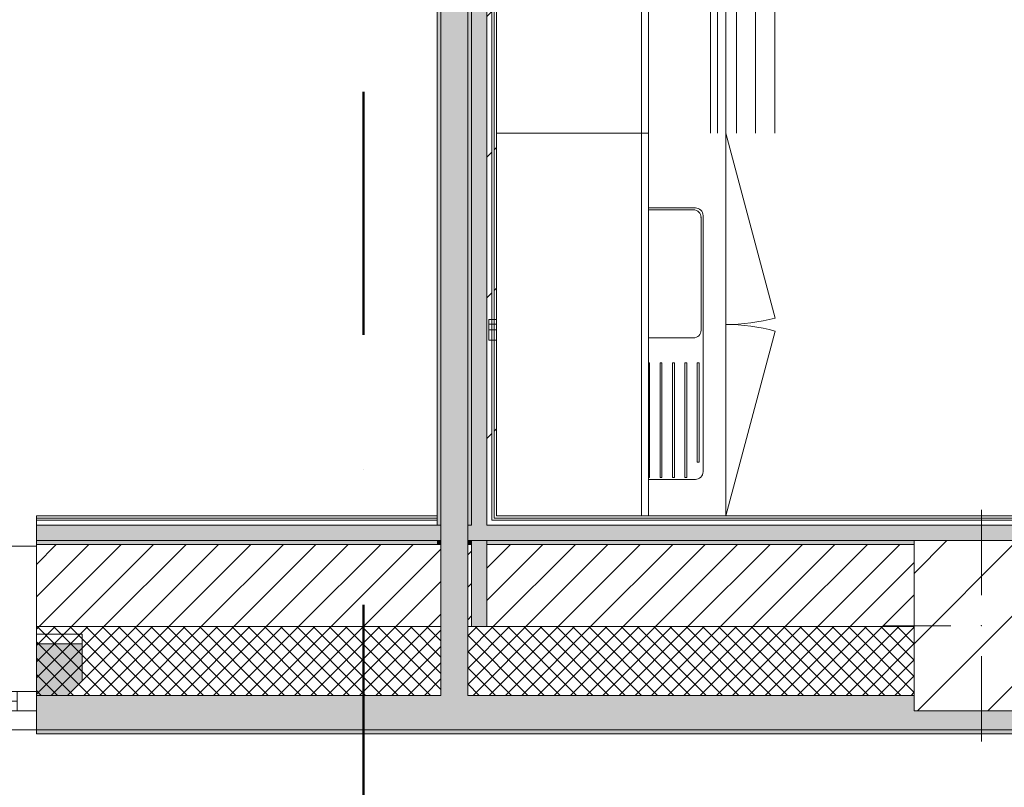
# Model space of a CAD drawing. Header units: millimetres. Extents: x -28277 to 305935, y -19284 to 4746.
# Tile 158 of 256: x 160222 to 162797, y -1839 to 168. Entities that reach past the tile are written whole.
import ezdxf

# ---------------------------------------------------------------- set-up
doc = ezdxf.new("R2010")
doc.units = ezdxf.units.MM
doc.header["$MEASUREMENT"] = 0
for name, pattern in [('Hidden Line', [635, 423.333333, -211.666667]), ('Punto & Rayas', [1340.555525, 635, -352.777778, 0, -352.777747]), ('Wipeout_Contour', [1000, 0, -1000])]:
    doc.linetypes.add(name, pattern=pattern)
for name, color, linetype, lineweight, true_color in [('01_2D_Ambit_Pluma_Nº__242', 7, 'Continuous', 50, 0xfb0013), ('12_FAÇ_Façana_Pluma_Nº__102', 7, 'Continuous', 5, 0xcccccc), ('12_FAÇ_Façana_Pluma_Nº__174', 7, 'Continuous', 13, 0xe4ad2c), ('12_FAÇ_Façana_Pluma_Nº__176', 7, 'Continuous', 15, 0x93a0c6), ('12_FAÇ_Façana_Pluma_Nº__43', 7, 'Continuous', 5, 0xa4a4a6), ('Nuevo_08_E_Envans secs_Pluma_Nº__102', 7, 'Continuous', 5, 0xcccccc), ('Nuevo_08_E_Envans secs_Pluma_Nº__171', 171, 'Continuous', 13, 0xaaaaff), ('Nuevo_08_E_Envans secs_Pluma_Nº__177', 7, 'Continuous', 15, 0xf7e046), ('Ventanas Archicad_Pluma_Nº__23', 7, 'Continuous', 5, 0xa4a4a6), ('Ventanas Archicad_Pluma_Nº__3', 7, 'Continuous', 5, 0xa4a4a4), ('Ventanas Archicad_Pluma_Nº__43', 7, 'Continuous', 5, 0xa4a4a6)]:
    doc.layers.add(name, color=color, linetype=linetype, lineweight=lineweight, true_color=true_color)
for name, color, linetype in [('10_ESTR_Pilars', 7, 'Continuous'), ('12_FAÇ_Façana', 7, 'Continuous'), ('Nuevo_08_E_Envans secs', 7, 'Continuous'), ('Nuevo_09_EI_Mobiliari cuines', 7, 'Continuous'), ('Ventanas Archicad', 7, 'Continuous')]:
    doc.layers.add(name, color=color, linetype=linetype)
for name, color, linetype, lineweight in [('10_ESTR_Pilars_Pluma_Nº__20', 1, 'Continuous', 5), ('10_ESTR_Pilars_Pluma_Nº__28', 7, 'Continuous', 20), ('10_ESTR_Pilars_Pluma_Nº__42', 8, 'Continuous', 25), ('12_FAÇ_Façana_Pluma_Nº__2', 8, 'Continuous', 5), ('12_FAÇ_Façana_Pluma_Nº__7', 7, 'Continuous', 5), ('Nuevo_08_E_Envans secs_Pluma_Nº__1', 7, 'Continuous', 5), ('Nuevo_09_EI_Mobiliari cuines_Pluma_Nº__1', 7, 'Continuous', 5), ('Nuevo_12_FAÇ_Façana_Pluma_Nº__1', 7, 'Continuous', 5), ('Ventanas Archicad_Pluma_Nº__7', 7, 'Continuous', 5)]:
    doc.layers.add(name, color=color, linetype=linetype, lineweight=lineweight)
pattern_1 = [(45, (184431.643, 0), (-21.213203, 21.213203), []), (135, (184431.643, 0), (21.213203, 21.213203), [])]
pattern_2 = [(45, (184431.643, 0), (-42.4264, 42.4264), [])]
pattern_3 = [(0, (184431.64, 0), (0, 150), [0, -150])]
pattern_4 = [(45, (184431.64, 0), (-367.696, 367.696), [390, -130]), (45, (184431.64, 367.7), (-367.696, 367.696), [390, -130])]

# ---------------------------------------------------------------- blocks, each defined once
blk = doc.blocks.new('Armario Base 27_2')
at = {"layer": 'Nuevo_09_EI_Mobiliari cuines_Pluma_Nº__1', "color": 7, "linetype": 'Continuous', "lineweight": 5}
for p, q in [((0, -628), (900, -628)), ((0, -678), (900, -678)), ((0, -728), (900, -728))]:
    blk.add_line(p, q, dxfattribs=at)
at = {"color": 254, "linetype": 'Wipeout_Contour', "lineweight": 0, "ltscale": 2582.67947}
blk.add_wipeout([(0, -600), (900, -600), (900, 0), (0, 0)], dxfattribs=at).dxf.layer = 'Nuevo_09_EI_Mobiliari cuines'
at = {"layer": 'Nuevo_09_EI_Mobiliari cuines_Pluma_Nº__1', "color": 7, "linetype": 'Hidden Line', "lineweight": 5}
for p, q in [((0, -560), (900, -560)), ((0, -578), (900, -578))]:
    blk.add_line(p, q, dxfattribs=at)
at = {"layer": 'Nuevo_09_EI_Mobiliari cuines_Pluma_Nº__1', "color": 7, "linetype": 'Continuous', "lineweight": 5}
blk.add_line((0, -600), (900, -600), dxfattribs=at)
blk = doc.blocks.new('Muro_48_7', base_point=(160265.2, -1194))
at = {"layer": '12_FAÇ_Façana_Pluma_Nº__102', "linetype": 'Continuous', "lineweight": 0, "true_color": 0xe5e5e5}
for points in [[(161323.2, -1599), (160265.2, -1599), (160265.2, -1689), (161323.2, -1689)], [(161393.2, -1599), (161323.2, -1599), (161323.2, -1689), (161393.2, -1689)], [(162560.5, -1599), (161393.2, -1599), (161393.2, -1689), (164197.7, -1689), (164197.7, -1599), (162913.5, -1599), (162913.5, -1639), (162560.5, -1639)], [(160265.2, -1699), (164197.7, -1699), (164197.7, -1689), (160265.2, -1689)]]:
    blk.add_hatch(color=254, dxfattribs=at).paths.add_polyline_path(points)
at = {"layer": '12_FAÇ_Façana_Pluma_Nº__174', "linetype": 'Continuous', "lineweight": 13, "true_color": 0xe4ad2c}
h = blk.add_hatch(dxfattribs=at)
h.set_pattern_fill('SATE_Aislamiento_0007', color=42, style=0, pattern_type=2)
h.set_pattern_definition(pattern_1)
h.paths.add_polyline_path([(161323.2, -1419), (160265.2, -1419), (160265.2, -1599), (161323.2, -1599)])
h = blk.add_hatch(dxfattribs=at)
h.set_pattern_fill('SATE_Aislamiento_0007', color=42, style=0, pattern_type=2)
h.set_pattern_definition(pattern_1)
h.paths.add_polyline_path([(161393.2, -1599), (162560.5, -1599), (162560.5, -1419), (161393.2, -1419)])
at = {"layer": '12_FAÇ_Façana_Pluma_Nº__176', "linetype": 'Continuous', "lineweight": 0, "true_color": 0x495063}
for points in [[(161313.2, -1194), (160265.2, -1194), (160265.2, -1204), (161313.2, -1204)], [(161323.2, -1194), (161313.2, -1194), (161313.2, -1204), (161323.2, -1204)], [(161403.2, -1194), (161393.2, -1194), (161393.2, -1204), (161403.2, -1204)], [(161443.2, -1194), (161443.2, -1204), (162560.5, -1204), (162560.5, -1194)]]:
    blk.add_hatch(color=251, dxfattribs=at).paths.add_polyline_path(points)
at = {"layer": '12_FAÇ_Façana_Pluma_Nº__2', "linetype": 'Continuous', "lineweight": 5}
h = blk.add_hatch(dxfattribs=at)
h.set_pattern_fill('Ceramic_0007', color=8, style=0, pattern_type=2)
h.set_pattern_definition(pattern_2)
h.paths.add_polyline_path([(161323.2, -1204), (160265.2, -1204), (160265.2, -1419), (161323.2, -1419)])
h = blk.add_hatch(dxfattribs=at)
h.set_pattern_fill('Ceramic_0007', color=8, style=0, pattern_type=2)
h.set_pattern_definition(pattern_2)
h.paths.add_polyline_path([(161403.2, -1204), (161393.2, -1204), (161393.2, -1419), (161403.2, -1419)])
h = blk.add_hatch(dxfattribs=at)
h.set_pattern_fill('Ceramic_0007', color=8, style=0, pattern_type=2)
h.set_pattern_definition(pattern_2)
h.paths.add_polyline_path([(161443.2, -1419), (162560.5, -1419), (162560.5, -1204), (161443.2, -1204)])
at = {"layer": '12_FAÇ_Façana_Pluma_Nº__7', "color": 7, "linetype": 'Continuous', "lineweight": 5}
for p, q in [((161323.2, -1204), (160265.2, -1204)), ((161323.2, -1194), (161323.2, -1204)), ((161323.2, -1204), (161323.2, -1419)), ((161393.2, -1204), (161393.2, -1194)), ((161393.2, -1419), (161393.2, -1204)), ((161403.2, -1204), (161393.2, -1204)), ((162560.5, -1204), (161443.2, -1204)), ((160265.2, -1419), (161323.2, -1419)), ((161323.2, -1419), (161323.2, -1599)), ((161393.2, -1599), (161393.2, -1419)), ((161393.2, -1419), (161403.2, -1419)), ((161403.2, -1419), (161443.2, -1419)), ((161443.2, -1419), (162560.5, -1419)), ((160265.2, -1599), (161323.2, -1599)), ((161393.2, -1599), (162560.5, -1599)), ((160265.2, -1689), (161323.2, -1689)), ((161323.2, -1689), (161393.2, -1689)), ((161393.2, -1689), (164197.7, -1689))]:
    blk.add_line(p, q, dxfattribs=at)
at = {"layer": '12_FAÇ_Façana_Pluma_Nº__7', "color": 7, "linetype": 'Continuous', "lineweight": 5, "flags": 128}
for points in [[(161313.2, -1194), (160265.2, -1194)], [(160265.2, -1194), (160265.2, -1699)], [(162560.5, -1194), (161443.2, -1194)], [(160265.2, -1699), (164197.7, -1699)]]:
    blk.add_lwpolyline(points, dxfattribs=at)
at = {"layer": 'Nuevo_12_FAÇ_Façana_Pluma_Nº__1', "color": 7, "linetype": 'Continuous', "lineweight": 5}
for p, q in [((161403.2, -1194), (161403.2, -1204)), ((161403.2, -1204), (161403.2, -1419)), ((161443.2, -1204), (161443.2, -1194)), ((161443.2, -1419), (161443.2, -1204))]:
    blk.add_line(p, q, dxfattribs=at)
blk = doc.blocks.new('Ventana Vertical Multi-Faja 27_8')
at = {"layer": 'Ventanas Archicad_Pluma_Nº__23', "color": 253, "linetype": 'Continuous', "lineweight": 5, "true_color": 0xa4a4a6}
for p, q in [((-600, 0), (-550, 0)), ((-550, 0), (-550, -50)), ((550, -50), (550, 0)), ((550, 0), (600, 0)), ((-550, -50), (-600, -50)), ((600, -50), (550, -50))]:
    blk.add_line(p, q, dxfattribs=at)
at = {"layer": 'Ventanas Archicad_Pluma_Nº__3', "color": 253, "linetype": 'Continuous', "lineweight": 5, "true_color": 0xa4a4a4}
for p, q in [((-600, 50), (600, 50)), ((-550, 0), (550, 0)), ((-550, -25), (550, -25)), ((550, -50), (-550, -50)), ((-600, -430), (600, -430))]:
    blk.add_line(p, q, dxfattribs=at)
at = {"layer": 'Ventanas Archicad_Pluma_Nº__43', "color": 253, "linetype": 'Continuous', "lineweight": 5, "true_color": 0xa4a4a6}
for p, q in [((-600, -200), (-600, -175)), ((600, -200), (600, -175))]:
    blk.add_line(p, q, dxfattribs=at)
at = {"layer": 'Ventanas Archicad_Pluma_Nº__7', "color": 7, "linetype": 'Continuous', "lineweight": 5}
for p, q in [((-600, 50), (-600, 40)), ((-600, 40), (-600, 0)), ((-600, 40), (-600, 0)), ((600, 50), (600, 40)), ((600, 40), (600, 0)), ((600, 40), (600, 0)), ((-600, 0), (-600, -50)), ((-600, 0), (-600, -50)), ((-600, 0), (-600, -50)), ((-600, 0), (-600, -50)), ((600, 0), (600, -50)), ((600, 0), (600, -50)), ((600, 0), (600, -50)), ((600, 0), (600, -50)), ((-600, -50), (-600, -80)), ((-600, -50), (-600, -80)), ((600, -50), (600, -80)), ((600, -50), (600, -80)), ((-600, -80), (-600, -175)), ((-600, -80), (-600, -175)), ((600, -80), (600, -175)), ((600, -80), (600, -175)), ((-600, -200), (-600, -420)), ((600, -200), (600, -420)), ((-600, -420), (-600, -430)), ((600, -420), (600, -430))]:
    blk.add_line(p, q, dxfattribs=at)
blk = doc.blocks.new('Muro_51_7', base_point=(159065.2, -1209))
at = {"layer": '12_FAÇ_Façana', "linetype": 'Continuous', "lineweight": 0, "true_color": 0x000000}
h = blk.add_hatch(dxfattribs=at)
h.set_pattern_fill('Yeso_0007', color=18, style=0, pattern_type=2)
h.set_pattern_definition(pattern_3)
h.paths.add_polyline_path([(159065.2, -1439), (158945.2, -1439), (158945.2, -1464), (159065.2, -1464)])
h = blk.add_hatch(dxfattribs=at)
h.set_pattern_fill('Yeso_0007', color=18, style=0, pattern_type=2)
h.set_pattern_definition(pattern_3)
h.paths.add_polyline_path([(160265.2, -1439), (160265.2, -1464), (160385.2, -1464), (160385.2, -1439)])
at = {"layer": '12_FAÇ_Façana_Pluma_Nº__102', "linetype": 'Continuous', "lineweight": 0, "true_color": 0xe5e5e5}
for points in [[(158945.2, -1559), (159065.2, -1679), (159065.2, -1464), (158945.2, -1464)], [(160385.2, -1559), (160385.2, -1464), (160265.2, -1464), (160265.2, -1679)]]:
    blk.add_hatch(color=254, dxfattribs=at).paths.add_polyline_path(points)
at = {"layer": '12_FAÇ_Façana_Pluma_Nº__43', "color": 253, "linetype": 'Continuous', "lineweight": 5, "true_color": 0xa4a4a6}
for p, q in [((158945.2, -1439), (159065.2, -1439)), ((158945.2, -1464), (158945.2, -1439)), ((159065.2, -1439), (159065.2, -1464)), ((160265.2, -1439), (160265.2, -1464)), ((160385.2, -1439), (160265.2, -1439)), ((160385.2, -1464), (160385.2, -1439)), ((159065.2, -1464), (158945.2, -1464)), ((160265.2, -1464), (160385.2, -1464))]:
    blk.add_line(p, q, dxfattribs=at)
at = {"layer": '12_FAÇ_Façana_Pluma_Nº__7', "color": 7, "linetype": 'Continuous', "lineweight": 5}
for p, q in [((159065.2, -1219), (159065.2, -1209)), ((160265.2, -1219), (160265.2, -1209)), ((159065.2, -1439), (159065.2, -1219)), ((160265.2, -1439), (160265.2, -1219)), ((158945.2, -1559), (158945.2, -1464)), ((159065.2, -1559), (159065.2, -1464)), ((159065.2, -1559), (159065.2, -1464)), ((160265.2, -1559), (160265.2, -1464)), ((160265.2, -1559), (160265.2, -1464)), ((160385.2, -1559), (160385.2, -1464)), ((159065.2, -1589), (159065.2, -1559)), ((159065.2, -1589), (159065.2, -1559)), ((160265.2, -1589), (160265.2, -1559)), ((160265.2, -1589), (160265.2, -1559)), ((159065.2, -1639), (159065.2, -1589)), ((159065.2, -1639), (159065.2, -1589)), ((160265.2, -1639), (160265.2, -1589)), ((160265.2, -1639), (160265.2, -1589)), ((159065.2, -1679), (159065.2, -1639)), ((159065.2, -1679), (159065.2, -1639)), ((160265.2, -1679), (160265.2, -1639)), ((160265.2, -1679), (160265.2, -1639)), ((159065.2, -1689), (159065.2, -1679)), ((160265.2, -1689), (160265.2, -1679))]:
    blk.add_line(p, q, dxfattribs=at)
at = {"layer": 'Ventanas Archicad', "color": 253, "linetype": 'Continuous', "lineweight": 5, "true_color": 0xa4a4a6, "zscale": 1000, "rotation": 180}
blk.add_blockref('Ventana Vertical Multi-Faja 27_8', (159665.2, -1639), dxfattribs=at)
blk = doc.blocks.new('Muro_94_7', base_point=(161403.2, -1194))
at = {"layer": '12_FAÇ_Façana_Pluma_Nº__102', "linetype": 'Continuous', "lineweight": 0, "true_color": 0xe5e5e5}
for points in [[(161323.2, 2009.6), (161323.2, -1194), (161393.2, -1194), (161393.2, 2009.6)], [(161393.2, -1194), (161323.2, -1194), (161323.2, -1204), (161393.2, -1204)], [(161393.2, -1204), (161323.2, -1204), (161323.2, -1419), (161393.2, -1419)], [(161393.2, -1419), (161323.2, -1419), (161323.2, -1599), (161393.2, -1599)]]:
    blk.add_hatch(color=254, dxfattribs=at).paths.add_polyline_path(points)
at = {"layer": '12_FAÇ_Façana_Pluma_Nº__176', "linetype": 'Continuous', "lineweight": 0, "true_color": 0x495063}
for points in [[(161403.2, 2109.6), (161393.2, 2109.6), (161393.2, 2099.6), (161395, 2099.6)], [(161393.2, 2097.3), (161395, 2099.6), (161393.2, 2099.6)], [(161395, 2099.6), (161393.2, 2097.3), (161393.2, -1154), (161403.2, -1154), (161403.2, 2099.6)], [(161395, 2099.6), (161403.2, 2099.6), (161403.2, 2109.6)], [(161313.2, 1999.6), (161321.4, 2009.6), (161313.2, 2009.6)], [(161313.2, 1999.6), (161323.2, 1999.6), (161323.2, 2009.6), (161321.4, 2009.6)], [(161313.2, 1999.6), (161313.2, -1154), (161323.2, -1154), (161323.2, 1999.6)]]:
    blk.add_hatch(color=251, dxfattribs=at).paths.add_polyline_path(points)
at = {"layer": '12_FAÇ_Façana_Pluma_Nº__7', "color": 7, "linetype": 'Continuous', "lineweight": 5}
for p, q in [((161393.2, 2099.6), (161393.2, 2097.3)), ((161393.2, 2009.6), (161393.2, 2097.3)), ((161321.4, 2009.6), (161313.2, 2009.6)), ((161323.2, 2009.6), (161321.4, 2009.6)), ((161323.2, 2009.6), (161323.2, -1154)), ((161393.2, -1154), (161393.2, 2009.6)), ((161323.2, -1194), (161323.2, -1154)), ((161393.2, -1154), (161393.2, -1194)), ((161323.2, -1194), (161323.2, -1204)), ((161323.2, -1204), (161323.2, -1419)), ((161393.2, -1204), (161393.2, -1194)), ((161393.2, -1419), (161393.2, -1204)), ((161323.2, -1419), (161323.2, -1599)), ((161393.2, -1599), (161393.2, -1419))]:
    blk.add_line(p, q, dxfattribs=at)
at = {"layer": '12_FAÇ_Façana_Pluma_Nº__7', "color": 7, "linetype": 'Continuous', "lineweight": 5, "flags": 128}
for points in [[(161403.2, 2109.6), (161393.2, 2109.6)], [(161403.2, -1154), (161403.2, 2109.6)], [(161313.2, 1999.6), (161313.2, -1154)]]:
    blk.add_lwpolyline(points, dxfattribs=at)
at = {"layer": 'Nuevo_12_FAÇ_Façana_Pluma_Nº__1', "color": 7, "linetype": 'Continuous', "lineweight": 5}
for p, q in [((161323.2, -1154), (161313.2, -1154)), ((161403.2, -1154), (161393.2, -1154)), ((161313.2, -1194), (161323.2, -1194)), ((161393.2, -1194), (161403.2, -1194))]:
    blk.add_line(p, q, dxfattribs=at)
blk = doc.blocks.new('*X442', base_point=(184431.6, 0))
at = {"layer": 'Nuevo_08_E_Envans secs_Pluma_Nº__102', "linetype": 'Continuous', "lineweight": 5, "true_color": 0xcccccc}
blk.add_hatch(color=254, dxfattribs=at).paths.add_polyline_path([(161443.2, -1194), (161403.2, -1194), (161403.2, -1204), (161443.2, -1204)])
blk = doc.blocks.new('*X443', base_point=(184431.6, 0))
at = {"layer": 'Nuevo_08_E_Envans secs_Pluma_Nº__102', "linetype": 'Continuous', "lineweight": 5, "true_color": 0xcccccc}
blk.add_hatch(color=254, dxfattribs=at).paths.add_polyline_path([(161443.2, -1204), (161403.2, -1204), (161403.2, -1419), (161443.2, -1419)])
blk = doc.blocks.new('*X444', base_point=(184431.6, 0))
at = {"layer": 'Nuevo_08_E_Envans secs_Pluma_Nº__102', "linetype": 'Continuous', "lineweight": 5, "true_color": 0xcccccc}
blk.add_hatch(color=254, dxfattribs=at).paths.add_polyline_path([(161403.2, -1135), (161443.2, -1135), (161443.2, -1129), (161403.2, -1129)])
blk = doc.blocks.new('*X445', base_point=(184431.6, 0))
at = {"layer": 'Nuevo_08_E_Envans secs_Pluma_Nº__102', "linetype": 'Continuous', "lineweight": 5, "true_color": 0xcccccc}
blk.add_hatch(color=254, dxfattribs=at).paths.add_polyline_path([(161403.2, -1141), (161443.2, -1141), (161443.2, -1135), (161403.2, -1135)])
blk = doc.blocks.new('*X446', base_point=(184431.6, 0))
at = {"layer": 'Nuevo_08_E_Envans secs_Pluma_Nº__102', "linetype": 'Continuous', "lineweight": 5, "true_color": 0xcccccc}
blk.add_hatch(color=254, dxfattribs=at).paths.add_polyline_path([(161403.2, -1154), (161443.2, -1154), (161443.2, -1141), (161403.2, -1141)])
blk = doc.blocks.new('*X447', base_point=(184431.6, 0))
at = {"layer": 'Nuevo_08_E_Envans secs_Pluma_Nº__102', "linetype": 'Continuous', "lineweight": 5, "true_color": 0xcccccc}
blk.add_hatch(color=254, dxfattribs=at).paths.add_polyline_path([(161443.2, -1129), (161443.2, 1963.6), (161403.2, 1963.6), (161403.2, -1129)])
blk = doc.blocks.new('Muro_133_7', base_point=(161403.2, -1194))
at = {"layer": '12_FAÇ_Façana_Pluma_Nº__7', "color": 7, "linetype": 'Continuous', "lineweight": 5}
blk.add_line((161403.2, -1419), (161443.2, -1419), dxfattribs=at)
at = {"layer": 'Nuevo_08_E_Envans secs_Pluma_Nº__1', "color": 7, "linetype": 'Continuous', "lineweight": 5}
for p, q in [((161403.2, -1129), (161403.2, -1135)), ((161403.2, -1135), (161403.2, -1141)), ((161403.2, -1141), (161403.2, -1154))]:
    blk.add_line(p, q, dxfattribs=at)
at = {"layer": 'Nuevo_08_E_Envans secs_Pluma_Nº__1', "color": 7, "linetype": 'Continuous', "lineweight": 5, "flags": 128}
for points in [[(161403.2, 1963.6), (161403.2, -1129)], [(161443.2, -1194), (161403.2, -1194)], [(161456.2, -1194), (161443.2, -1194)], [(161462.2, -1194), (161456.2, -1194)], [(161468.2, -1194), (161462.2, -1194)]]:
    blk.add_lwpolyline(points, dxfattribs=at)
at = {"layer": 'Nuevo_12_FAÇ_Façana_Pluma_Nº__1', "color": 7, "linetype": 'Continuous', "lineweight": 5}
for p, q in [((161403.2, -1194), (161403.2, -1204)), ((161403.2, -1204), (161403.2, -1419)), ((161443.2, -1204), (161443.2, -1194)), ((161443.2, -1419), (161443.2, -1204))]:
    blk.add_line(p, q, dxfattribs=at)
at = {"layer": 'Nuevo_08_E_Envans secs', "color": 7, "lineweight": 20}
for name in ['*X442', '*X443']:
    blk.add_blockref(name, (184431.6, 0), dxfattribs=at)
at = {"color": 254, "linetype": 'Wipeout_Contour', "lineweight": 0, "ltscale": 645814.774892}
blk.add_wipeout([(161443.2, -1135), (161456.2, -1135), (161456.2, -1129), (161443.2, -1129)], dxfattribs=at).dxf.layer = 'Nuevo_08_E_Envans secs'
at = {"layer": 'Nuevo_08_E_Envans secs_Pluma_Nº__177', "linetype": 'Continuous', "lineweight": 15, "true_color": 0xf7e046}
h = blk.add_hatch(dxfattribs=at)
h.set_pattern_fill('Panellat_HPL_0007', color=53, style=0, pattern_type=2)
h.set_pattern_definition(pattern_4)
h.paths.add_polyline_path([(161443.2, -1135), (161456.2, -1135), (161456.2, -1129), (161443.2, -1129)])
at = {"layer": 'Nuevo_08_E_Envans secs', "color": 7, "lineweight": 20}
blk.add_blockref('*X444', (184431.6, 0), dxfattribs=at)
at = {"color": 254, "linetype": 'Wipeout_Contour', "lineweight": 0, "ltscale": 645814.943605}
blk.add_wipeout([(161443.2, -1141), (161456.2, -1141), (161456.2, -1135), (161443.2, -1135)], dxfattribs=at).dxf.layer = 'Nuevo_08_E_Envans secs'
at = {"layer": 'Nuevo_08_E_Envans secs_Pluma_Nº__177', "linetype": 'Continuous', "lineweight": 15, "true_color": 0xf7e046}
h = blk.add_hatch(dxfattribs=at)
h.set_pattern_fill('Panellat_HPL_0007', color=53, style=0, pattern_type=2)
h.set_pattern_definition(pattern_4)
h.paths.add_polyline_path([(161443.2, -1141), (161456.2, -1141), (161456.2, -1135), (161443.2, -1135)])
at = {"layer": 'Nuevo_08_E_Envans secs', "color": 7, "lineweight": 20}
for name in ['*X445', '*X446']:
    blk.add_blockref(name, (184431.6, 0), dxfattribs=at)
at = {"color": 254, "linetype": 'Wipeout_Contour', "lineweight": 0, "ltscale": 645892.673032}
blk.add_wipeout([(161468.2, -1129), (161468.2, 1963.6), (161462.2, 1963.6), (161462.2, -1129)], dxfattribs=at).dxf.layer = 'Nuevo_08_E_Envans secs'
at = {"layer": 'Nuevo_08_E_Envans secs_Pluma_Nº__171', "linetype": 'Continuous', "lineweight": 13, "true_color": 0xaaaaff}
h = blk.add_hatch(dxfattribs=at)
h.set_pattern_fill('Panellat_HPL_0007', color=161, style=0, pattern_type=2)
h.set_pattern_definition(pattern_4)
h.paths.add_polyline_path([(161468.2, -1129), (161468.2, 1963.6), (161462.2, 1963.6), (161462.2, -1129)])
at = {"color": 254, "linetype": 'Wipeout_Contour', "lineweight": 0, "ltscale": 645830.676082}
blk.add_wipeout([(161456.2, -1129), (161456.2, 1963.6), (161443.2, 1963.6), (161443.2, -1129)], dxfattribs=at).dxf.layer = 'Nuevo_08_E_Envans secs'
at = {"layer": 'Nuevo_08_E_Envans secs_Pluma_Nº__177', "linetype": 'Continuous', "lineweight": 15, "true_color": 0xf7e046}
h = blk.add_hatch(dxfattribs=at)
h.set_pattern_fill('Panellat_HPL_0007', color=53, style=0, pattern_type=2)
h.set_pattern_definition(pattern_4)
h.paths.add_polyline_path([(161456.2, -1129), (161456.2, 1963.6), (161443.2, 1963.6), (161443.2, -1129)])
at = {"layer": 'Nuevo_08_E_Envans secs_Pluma_Nº__1', "color": 7, "linetype": 'Continuous', "lineweight": 5}
for p, q in [((161443.2, -1129), (161443.2, 1963.6)), ((161456.2, -1129), (161456.2, 1963.6)), ((161462.2, -1129), (161462.2, 1963.6)), ((161443.2, -1135), (161443.2, -1129)), ((161456.2, -1135), (161456.2, -1129)), ((161462.2, -1135), (161462.2, -1129)), ((161443.2, -1141), (161443.2, -1135)), ((161443.2, -1154), (161443.2, -1141)), ((161456.2, -1141), (161456.2, -1135))]:
    blk.add_line(p, q, dxfattribs=at)
at = {"layer": 'Nuevo_08_E_Envans secs_Pluma_Nº__1', "color": 7, "linetype": 'Continuous', "lineweight": 5, "flags": 128}
for points in [[(161443.2, 1963.6), (161403.2, 1963.6)], [(161456.2, 1963.6), (161443.2, 1963.6)], [(161462.2, 1963.6), (161456.2, 1963.6)], [(161468.2, 1963.6), (161462.2, 1963.6)], [(161468.2, -1129), (161468.2, 1963.6)]]:
    blk.add_lwpolyline(points, dxfattribs=at)
at = {"layer": 'Nuevo_08_E_Envans secs', "color": 7, "lineweight": 20}
blk.add_blockref('*X447', (184431.6, 0), dxfattribs=at)
blk = doc.blocks.new('*X449', base_point=(184431.6, 0))
at = {"layer": 'Nuevo_08_E_Envans secs_Pluma_Nº__102', "linetype": 'Continuous', "lineweight": 5, "true_color": 0xcccccc}
blk.add_hatch(color=254, dxfattribs=at).paths.add_polyline_path([(164197.7, -1154), (161468.2, -1154), (161468.2, -1194), (164197.7, -1194)])
blk = doc.blocks.new('Muro_134_7', base_point=(164197.7, -1194))
at = {"layer": 'Nuevo_08_E_Envans secs_Pluma_Nº__1', "color": 7, "linetype": 'Continuous', "lineweight": 5, "flags": 128}
blk.add_lwpolyline([(161468.2, -1194), (162560.5, -1194)], dxfattribs=at)
at = {"color": 254, "linetype": 'Wipeout_Contour', "lineweight": 0, "ltscale": 651347.614359}
blk.add_wipeout([(164197.7, -1129), (161468.2, -1129), (161468.2, -1135), (164197.7, -1135)], dxfattribs=at).dxf.layer = 'Nuevo_08_E_Envans secs'
at = {"layer": 'Nuevo_08_E_Envans secs_Pluma_Nº__171', "linetype": 'Continuous', "lineweight": 13, "true_color": 0xaaaaff}
h = blk.add_hatch(dxfattribs=at)
h.set_pattern_fill('Panellat_HPL_0007', color=161, style=0, pattern_type=2)
h.set_pattern_definition(pattern_4)
h.paths.add_polyline_path([(164197.7, -1129), (161468.2, -1129), (161468.2, -1135), (164197.7, -1135)])
at = {"color": 254, "linetype": 'Wipeout_Contour', "lineweight": 0, "ltscale": 651348.048749}
blk.add_wipeout([(164197.7, -1141), (161468.2, -1141), (161468.2, -1154), (164197.7, -1154)], dxfattribs=at).dxf.layer = 'Nuevo_08_E_Envans secs'
at = {"layer": 'Nuevo_08_E_Envans secs_Pluma_Nº__177', "linetype": 'Continuous', "lineweight": 15, "true_color": 0xf7e046}
h = blk.add_hatch(dxfattribs=at)
h.set_pattern_fill('Panellat_HPL_0007', color=53, style=0, pattern_type=2)
h.set_pattern_definition(pattern_4)
h.paths.add_polyline_path([(164197.7, -1141), (161468.2, -1141), (161468.2, -1154), (164197.7, -1154)])
at = {"layer": 'Nuevo_08_E_Envans secs_Pluma_Nº__1', "color": 7, "linetype": 'Continuous', "lineweight": 5}
for p, q in [((164197.7, -1135), (161468.2, -1135)), ((164197.7, -1141), (161468.2, -1141)), ((164197.7, -1154), (161468.2, -1154))]:
    blk.add_line(p, q, dxfattribs=at)
at = {"layer": 'Nuevo_08_E_Envans secs_Pluma_Nº__1', "color": 7, "linetype": 'Continuous', "lineweight": 5, "flags": 128}
blk.add_lwpolyline([(164197.7, -1129), (161468.2, -1129)], dxfattribs=at)
at = {"layer": 'Nuevo_08_E_Envans secs', "color": 7, "lineweight": 20}
blk.add_blockref('*X449', (184431.6, 0), dxfattribs=at)
blk = doc.blocks.new('*X697', base_point=(184431.6, 0))
at = {"layer": 'Nuevo_08_E_Envans secs_Pluma_Nº__102', "linetype": 'Continuous', "lineweight": 5, "true_color": 0xcccccc}
blk.add_hatch(color=254, dxfattribs=at).paths.add_polyline_path([(161393.2, -1154), (161393.2, -1194), (161403.2, -1194), (161403.2, -1154)])
blk = doc.blocks.new('*X698', base_point=(184431.6, 0))
at = {"layer": 'Nuevo_08_E_Envans secs_Pluma_Nº__102', "linetype": 'Continuous', "lineweight": 5, "true_color": 0xcccccc}
blk.add_hatch(color=254, dxfattribs=at).paths.add_polyline_path([(161313.2, -1154), (161313.2, -1194), (161323.2, -1194), (161323.2, -1154)])
blk = doc.blocks.new('*X699', base_point=(184431.6, 0))
at = {"layer": 'Nuevo_08_E_Envans secs_Pluma_Nº__102', "linetype": 'Continuous', "lineweight": 5, "true_color": 0xcccccc}
blk.add_hatch(color=254, dxfattribs=at).paths.add_polyline_path([(161443.2, -1194), (164197.7, -1194), (164197.7, -1154), (161443.2, -1154)])
blk = doc.blocks.new('*X700', base_point=(184431.6, 0))
at = {"layer": 'Nuevo_08_E_Envans secs_Pluma_Nº__102', "linetype": 'Continuous', "lineweight": 5, "true_color": 0xcccccc}
blk.add_hatch(color=254, dxfattribs=at).paths.add_polyline_path([(161403.2, -1194), (161443.2, -1194), (161443.2, -1154), (161403.2, -1154)])
blk = doc.blocks.new('*X701', base_point=(184431.6, 0))
at = {"layer": 'Nuevo_08_E_Envans secs_Pluma_Nº__102', "linetype": 'Continuous', "lineweight": 5, "true_color": 0xcccccc}
blk.add_hatch(color=254, dxfattribs=at).paths.add_polyline_path([(161313.2, -1154), (160265.2, -1154), (160265.2, -1194), (161313.2, -1194)])
blk = doc.blocks.new('Muro_192_7', base_point=(160265.2, -1129))
at = {"layer": '12_FAÇ_Façana_Pluma_Nº__7', "color": 7, "linetype": 'Continuous', "lineweight": 5}
blk.add_line((161393.2, -1154), (161393.2, -1194), dxfattribs=at)
at = {"layer": 'Nuevo_08_E_Envans secs_Pluma_Nº__1', "color": 7, "linetype": 'Continuous', "lineweight": 5}
for p, q in [((161403.2, -1129), (161403.2, -1135)), ((161403.2, -1129), (161403.2, -1135)), ((161403.2, -1135), (161403.2, -1141)), ((161403.2, -1135), (161403.2, -1141)), ((161403.2, -1141), (161403.2, -1154)), ((161403.2, -1141), (161403.2, -1154))]:
    blk.add_line(p, q, dxfattribs=at)
at = {"layer": 'Nuevo_08_E_Envans secs_Pluma_Nº__1', "color": 7, "linetype": 'Continuous', "lineweight": 5, "flags": 128}
for points in [[(160265.2, -1194), (161313.2, -1194)], [(161443.2, -1194), (162560.5, -1194)]]:
    blk.add_lwpolyline(points, dxfattribs=at)
at = {"layer": 'Nuevo_12_FAÇ_Façana_Pluma_Nº__1', "color": 7, "linetype": 'Continuous', "lineweight": 5}
for p, q in [((161403.2, -1154), (161393.2, -1154)), ((161313.2, -1194), (161323.2, -1194)), ((161393.2, -1194), (161403.2, -1194))]:
    blk.add_line(p, q, dxfattribs=at)
at = {"layer": 'Nuevo_08_E_Envans secs', "color": 7, "lineweight": 20}
for name in ['*X698', '*X697']:
    blk.add_blockref(name, (184431.6, 0), dxfattribs=at)
at = {"color": 254, "linetype": 'Wipeout_Contour', "lineweight": 0, "ltscale": 643172.813394}
blk.add_wipeout([(161313.2, -1129), (160265.2, -1129), (160265.2, -1135), (161313.2, -1135)], dxfattribs=at).dxf.layer = 'Nuevo_08_E_Envans secs'
at = {"color": 254, "linetype": 'Wipeout_Contour', "lineweight": 0, "ltscale": 651347.614359}
blk.add_wipeout([(161468.2, -1135), (164197.7, -1135), (164197.7, -1129), (161468.2, -1129)], dxfattribs=at).dxf.layer = 'Nuevo_08_E_Envans secs'
at = {"layer": 'Nuevo_08_E_Envans secs_Pluma_Nº__171', "linetype": 'Continuous', "lineweight": 13, "true_color": 0xaaaaff}
h = blk.add_hatch(dxfattribs=at)
h.set_pattern_fill('Panellat_HPL_0007', color=161, style=0, pattern_type=2)
h.set_pattern_definition(pattern_4)
h.paths.add_polyline_path([(161313.2, -1129), (160265.2, -1129), (160265.2, -1135), (161313.2, -1135)])
h = blk.add_hatch(dxfattribs=at)
h.set_pattern_fill('Panellat_HPL_0007', color=161, style=0, pattern_type=2)
h.set_pattern_definition(pattern_4)
h.paths.add_polyline_path([(161468.2, -1135), (164197.7, -1135), (164197.7, -1129), (161468.2, -1129)])
at = {"color": 254, "linetype": 'Wipeout_Contour', "lineweight": 0, "ltscale": 645876.773368}
blk.add_wipeout([(161462.2, -1135), (161468.2, -1135), (161468.2, -1129), (161462.2, -1129)], dxfattribs=at).dxf.layer = 'Nuevo_08_E_Envans secs'
at = {"color": 254, "linetype": 'Wipeout_Contour', "lineweight": 0, "ltscale": 643173.253278}
blk.add_wipeout([(161313.2, -1141), (160265.2, -1141), (160265.2, -1154), (161313.2, -1154)], dxfattribs=at).dxf.layer = 'Nuevo_08_E_Envans secs'
at = {"layer": 'Nuevo_08_E_Envans secs_Pluma_Nº__171', "linetype": 'Continuous', "lineweight": 13, "true_color": 0xaaaaff}
h = blk.add_hatch(dxfattribs=at)
h.set_pattern_fill('Panellat_HPL_0007', color=161, style=0, pattern_type=2)
h.set_pattern_definition(pattern_4)
h.paths.add_polyline_path([(161462.2, -1135), (161468.2, -1135), (161468.2, -1129), (161462.2, -1129)])
at = {"layer": 'Nuevo_08_E_Envans secs_Pluma_Nº__177', "linetype": 'Continuous', "lineweight": 15, "true_color": 0xf7e046}
h = blk.add_hatch(dxfattribs=at)
h.set_pattern_fill('Panellat_HPL_0007', color=53, style=0, pattern_type=2)
h.set_pattern_definition(pattern_4)
h.paths.add_polyline_path([(161313.2, -1141), (160265.2, -1141), (160265.2, -1154), (161313.2, -1154)])
at = {"layer": '12_FAÇ_Façana_Pluma_Nº__7', "color": 7, "linetype": 'Continuous', "lineweight": 5}
blk.add_line((161323.2, -1194), (161323.2, -1154), dxfattribs=at)
at = {"layer": 'Nuevo_08_E_Envans secs_Pluma_Nº__1', "color": 7, "linetype": 'Continuous', "lineweight": 5}
for p, q in [((161313.2, -1135), (161313.2, -1129)), ((161313.2, -1135), (160265.2, -1135)), ((161313.2, -1141), (160265.2, -1141)), ((161313.2, -1154), (160265.2, -1154)), ((161313.2, -1141), (161313.2, -1135)), ((161313.2, -1154), (161313.2, -1141))]:
    blk.add_line(p, q, dxfattribs=at)
at = {"layer": 'Nuevo_08_E_Envans secs_Pluma_Nº__1', "color": 7, "linetype": 'Continuous', "lineweight": 5, "flags": 128}
for points in [[(161313.2, -1129), (160265.2, -1129)], [(160265.2, -1129), (160265.2, -1135)], [(160265.2, -1135), (160265.2, -1141)], [(160265.2, -1141), (160265.2, -1154)], [(160265.2, -1154), (160265.2, -1194)]]:
    blk.add_lwpolyline(points, dxfattribs=at)
at = {"layer": 'Nuevo_12_FAÇ_Façana_Pluma_Nº__1', "color": 7, "linetype": 'Continuous', "lineweight": 5}
blk.add_line((161323.2, -1154), (161313.2, -1154), dxfattribs=at)
at = {"layer": 'Nuevo_08_E_Envans secs', "color": 7, "lineweight": 20}
blk.add_blockref('*X701', (184431.6, 0), dxfattribs=at)
at = {"color": 254, "linetype": 'Wipeout_Contour', "lineweight": 0, "ltscale": 651324.049356}
blk.add_wipeout([(161456.2, -1154), (164197.7, -1154), (164197.7, -1141), (161456.2, -1141)], dxfattribs=at).dxf.layer = 'Nuevo_08_E_Envans secs'
at = {"layer": 'Nuevo_08_E_Envans secs_Pluma_Nº__177', "linetype": 'Continuous', "lineweight": 15, "true_color": 0xf7e046}
h = blk.add_hatch(dxfattribs=at)
h.set_pattern_fill('Panellat_HPL_0007', color=53, style=0, pattern_type=2)
h.set_pattern_definition(pattern_4)
h.paths.add_polyline_path([(161456.2, -1154), (164197.7, -1154), (164197.7, -1141), (161456.2, -1141)])
at = {"color": 254, "linetype": 'Wipeout_Contour', "lineweight": 0, "ltscale": 645815.212971}
blk.add_wipeout([(161443.2, -1154), (161456.2, -1154), (161456.2, -1141), (161443.2, -1141)], dxfattribs=at).dxf.layer = 'Nuevo_08_E_Envans secs'
at = {"layer": 'Nuevo_08_E_Envans secs_Pluma_Nº__177', "linetype": 'Continuous', "lineweight": 15, "true_color": 0xf7e046}
h = blk.add_hatch(dxfattribs=at)
h.set_pattern_fill('Panellat_HPL_0007', color=53, style=0, pattern_type=2)
h.set_pattern_definition(pattern_4)
h.paths.add_polyline_path([(161443.2, -1154), (161456.2, -1154), (161456.2, -1141), (161443.2, -1141)])
at = {"layer": 'Nuevo_08_E_Envans secs_Pluma_Nº__1', "color": 7, "linetype": 'Continuous', "lineweight": 5}
for p, q in [((161462.2, -1135), (161462.2, -1129)), ((161443.2, -1154), (161443.2, -1141)), ((164197.7, -1154), (161443.2, -1154)), ((161456.2, -1141), (161456.2, -1135)), ((164197.7, -1141), (161456.2, -1141)), ((164197.7, -1135), (161462.2, -1135))]:
    blk.add_line(p, q, dxfattribs=at)
at = {"layer": 'Nuevo_08_E_Envans secs_Pluma_Nº__1', "color": 7, "linetype": 'Continuous', "lineweight": 5, "flags": 128}
blk.add_lwpolyline([(164197.7, -1129), (161468.2, -1129)], dxfattribs=at)
at = {"layer": 'Nuevo_08_E_Envans secs', "color": 7, "lineweight": 20}
for name in ['*X700', '*X699']:
    blk.add_blockref(name, (184431.6, 0), dxfattribs=at)
blk = doc.blocks.new('Pilar_7_7', base_point=(162737, -1416.5))
at = {"color": 254, "linetype": 'Wipeout_Contour', "lineweight": 0, "ltscale": 650973.357257}
blk.add_wipeout([(162560.5, -1639), (162913.5, -1639), (162913.5, -1194), (162560.5, -1194)], dxfattribs=at).dxf.layer = '10_ESTR_Pilars'
at = {"layer": '10_ESTR_Pilars_Pluma_Nº__42', "linetype": 'Continuous', "lineweight": 25}
h = blk.add_hatch(dxfattribs=at)
h.set_pattern_fill('00_GCT_trama_45º_e1_400__03', color=8, style=0, pattern_type=2)
h.set_pattern_definition([(45, (184431.64, 0), (-91.9239, 91.9239), [])])
h.paths.add_polyline_path([(162560.5, -1639), (162913.5, -1639), (162913.5, -1194), (162560.5, -1194)])
at = {"layer": '10_ESTR_Pilars_Pluma_Nº__20', "color": 1, "linetype": 'Continuous', "lineweight": 5}
for p, q in [((162737, -1336.5), (162737, -1114)), ((162657, -1416.5), (162480.5, -1416.5)), ((162817, -1416.5), (162993.5, -1416.5)), ((162737, -1496.5), (162737, -1719))]:
    blk.add_line(p, q, dxfattribs=at)
blk.add_point((162737, -1416.5), dxfattribs=at)
at = {"layer": '10_ESTR_Pilars_Pluma_Nº__28', "color": 7, "linetype": 'Continuous', "lineweight": 20, "flags": 128}
blk.add_lwpolyline([(162560.5, -1639), (162913.5, -1639), (162913.5, -1194), (162560.5, -1194)], close=True, dxfattribs=at)
blk = doc.blocks.new('Módulo Base Doble Puerta 24')
at = {"layer": 'Nuevo_09_EI_Mobiliari cuines_Pluma_Nº__1', "color": 7, "linetype": 'Continuous', "lineweight": 5}
for p, q in [((0, 600), (1000, 600)), ((0, 580), (1000, 580)), ((515, 464.5), (220, 464.5)), ((860, 464.5), (600, 464.5)), ((600, 464.5), (600, 459.5)), ((860, 459.5), (860, 464.5)), ((200, 444.5), (200, 84.5)), ((535, 84.5), (535, 444.5)), ((600, 459.5), (860, 459.5)), ((900, 432), (600, 432)), ((600, 432), (600, 427)), ((600, 427), (900, 427)), ((900, 427), (900, 432)), ((900, 399.5), (600, 399.5)), ((600, 399.5), (600, 394.5)), ((600, 394.5), (900, 394.5)), ((900, 394.5), (900, 399.5)), ((900, 367), (600, 367)), ((600, 367), (600, 362)), ((600, 362), (900, 362)), ((900, 362), (900, 367)), ((900, 334.5), (600, 334.5)), ((600, 334.5), (600, 329.5)), ((600, 329.5), (900, 329.5)), ((900, 329.5), (900, 334.5)), ((900, 302), (600, 302)), ((600, 302), (600, 297)), ((600, 297), (900, 297)), ((900, 297), (900, 302)), ((900, 269.5), (600, 269.5)), ((600, 269.5), (600, 264.5)), ((600, 264.5), (900, 264.5)), ((900, 264.5), (900, 269.5)), ((900, 237), (600, 237)), ((600, 237), (600, 232)), ((600, 232), (900, 232)), ((900, 232), (900, 237)), ((900, 204.5), (600, 204.5)), ((600, 204.5), (600, 199.5)), ((600, 199.5), (900, 199.5)), ((900, 199.5), (900, 204.5)), ((900, 172), (600, 172)), ((600, 172), (600, 167)), ((600, 167), (900, 167)), ((900, 167), (900, 172)), ((900, 139.5), (600, 139.5)), ((600, 139.5), (600, 134.5)), ((600, 134.5), (900, 134.5)), ((900, 134.5), (900, 139.5)), ((900, 107), (600, 107)), ((600, 107), (600, 102)), ((900, 102), (900, 107)), ((600, 102), (900, 102)), ((220, 64.5), (515, 64.5)), ((860, 74.5), (600, 74.5)), ((600, 74.5), (600, 69.5)), ((600, 69.5), (860, 69.5)), ((860, 69.5), (860, 74.5)), ((0, 0), (1000, 0)), ((0, 0), (483, -129.4)), ((1000, 0), (517, -129.4))]:
    blk.add_line(p, q, dxfattribs=at)
at = {"layer": 'Nuevo_09_EI_Mobiliari cuines_Pluma_Nº__1', "color": 7, "linetype": 'Continuous', "lineweight": 5, "flags": 128}
for points in [[(486.5, 600), (513.5, 600), (513.5, 620), (486.5, 620)], [(498.9, 600), (540.9, 600), (540.9, 620), (498.9, 620)], [(513.9, 600), (540.9, 600), (540.9, 620), (513.9, 620)], [(530.3, 447.5), (541, 447.5), (541, 482.5), (530.3, 482.5)], [(569.7, 447.5), (569.7, 482.5), (559, 482.5), (559, 447.5)]]:
    blk.add_lwpolyline(points, close=True, dxfattribs=at)
for points in [[(530, 483.5), (541, 483.5), (541, 534.5, -1), (559, 534.5), (559, 483.5), (570, 483.5), (570, 548.5), (530, 548.5)], [(541, 336.6, 1), (559, 336.7), (559, 534.5, 1), (541, 534.5)], [(215, 59.5), (885, 59.5, 0.414214), (905, 79.5), (905, 449.5, 0.414214), (885, 469.5), (215, 469.5, 0.414214), (195, 449.5), (195, 79.5, 0.414214)]]:
    blk.add_lwpolyline(points, format="xyb", close=True, dxfattribs=at)
at = {"layer": 'Nuevo_09_EI_Mobiliari cuines_Pluma_Nº__1', "color": 7, "linetype": 'Continuous', "lineweight": 5}
blk.add_circle((370, 329.5), 30, dxfattribs=at)
for centre, radius, start, end in [((220, 444.5), 20, 90, 180), ((515, 444.5), 20, 0, 90), ((220, 84.5), 20, 180, 270), ((515, 84.5), 20, 270, 0), ((0, 0), 500, 345, 0), ((1000, 0), 500, 180, 195)]:
    blk.add_arc(centre, radius, start, end, dxfattribs=at)
blk.add_point((220, 64.5), dxfattribs=at)
blk = doc.blocks.new('Armario Mural 27')
at = {"color": 254, "linetype": 'Wipeout_Contour', "lineweight": 0, "ltscale": 2283.12329}
blk.add_wipeout([(0, -398), (900, -398), (900, 0), (0, 0)], dxfattribs=at).dxf.layer = 'Nuevo_09_EI_Mobiliari cuines'
at = {"layer": 'Nuevo_09_EI_Mobiliari cuines_Pluma_Nº__1', "color": 7, "linetype": 'Continuous', "lineweight": 5}
blk.add_line((0, -380), (900, -380), dxfattribs=at)
at = {"layer": 'Nuevo_09_EI_Mobiliari cuines_Pluma_Nº__1', "color": 7, "linetype": 'Continuous', "lineweight": 5, "flags": 128}
blk.add_lwpolyline([(0, -398), (900, -398), (900, 0), (0, 0)], close=True, dxfattribs=at)
blk = doc.blocks.new('Armario Mural 27_2')
at = {"color": 254, "linetype": 'Wipeout_Contour', "lineweight": 0, "ltscale": 2475.349912}
blk.add_wipeout([(0, -398), (1000, -398), (1000, 0), (0, 0)], dxfattribs=at).dxf.layer = 'Nuevo_09_EI_Mobiliari cuines'
at = {"layer": 'Nuevo_09_EI_Mobiliari cuines_Pluma_Nº__1', "color": 7, "linetype": 'Continuous', "lineweight": 5}
blk.add_line((0, -380), (1000, -380), dxfattribs=at)
at = {"layer": 'Nuevo_09_EI_Mobiliari cuines_Pluma_Nº__1', "color": 7, "linetype": 'Continuous', "lineweight": 5, "flags": 128}
blk.add_lwpolyline([(0, -398), (1000, -398), (1000, 0), (0, 0)], close=True, dxfattribs=at)

msp = doc.modelspace()

# ---------------------------------------------------------------- block references
at = {"layer": '12_FAÇ_Façana', "color": 7, "lineweight": 20}
for name, p in [('Muro_94_7', (161403.225, -1193.976)), ('Muro_51_7', (159065.212, -1208.976)), ('Muro_48_7', (160265.212, -1193.976))]:
    msp.add_blockref(name, p, dxfattribs=at)
at = {"layer": 'Nuevo_09_EI_Mobiliari cuines_Pluma_Nº__1', "color": 7, "linetype": 'Continuous', "lineweight": 5, "zscale": 1000, "rotation": 89.99999999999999}
msp.add_blockref('Armario Base 27_2', (161468.225, -128.976), dxfattribs=at)

# ---------------------------------------------------------------- next in the draw order: linework, layer by layer
at = {"layer": '01_2D_Ambit_Pluma_Nº__242', "color": 1, "linetype": 'Punto & Rayas', "lineweight": 50, "true_color": 0xfb0013, "flags": 128}
msp.add_lwpolyline([(155931.626, 1816.795), (155931.626, 4745.928), (192311.213, 4745.928), (192311.213, -1396.866), (190905.792, -1396.866), (190905.792, -11392.724), (191347.947, -11392.724), (191347.947, -17756.595), (180499.362, -17756.595), (180499.362, -11834.879), (181983.739, -11834.879), (181983.739, -2249.593), (161120.47, -2249.593), (161120.47, 1816.795)], close=True, dxfattribs=at)

# ---------------------------------------------------------------- next in the draw order: block references
at = {"layer": 'Nuevo_08_E_Envans secs', "color": 7, "lineweight": 20}
msp.add_blockref('Muro_133_7', (161403.225, -1193.976), dxfattribs=at)

# ---------------------------------------------------------------- next in the draw order: block references
msp.add_blockref('Muro_134_7', (164197.712, -1193.976), dxfattribs=at)

# ---------------------------------------------------------------- next in the draw order: block references
msp.add_blockref('Muro_192_7', (160265.212, -1128.976), dxfattribs=at)

# ---------------------------------------------------------------- next in the draw order: block references
at = {"layer": '10_ESTR_Pilars', "color": 7, "lineweight": 20}
msp.add_blockref('Pilar_7_7', (162737.023, -1416.475), dxfattribs=at)
at = {"layer": 'Nuevo_09_EI_Mobiliari cuines_Pluma_Nº__1', "color": 7, "linetype": 'Continuous', "lineweight": 5, "xscale": -1, "zscale": 1000, "rotation": 89.99999999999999}
msp.add_blockref('Módulo Base Doble Puerta 24', (162068.225, -128.976), dxfattribs=at)

# ---------------------------------------------------------------- next in the draw order: block references
at = {"layer": 'Nuevo_09_EI_Mobiliari cuines_Pluma_Nº__1', "color": 7, "linetype": 'Continuous', "lineweight": 5, "zscale": 1000, "rotation": 89.99999999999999}
msp.add_blockref('Armario Mural 27', (161468.225, -128.976), dxfattribs=at)

# ---------------------------------------------------------------- next in the draw order: block references
msp.add_blockref('Armario Mural 27_2', (161468.225, -1128.976), dxfattribs=at)

doc.saveas('drawing.dxf')
